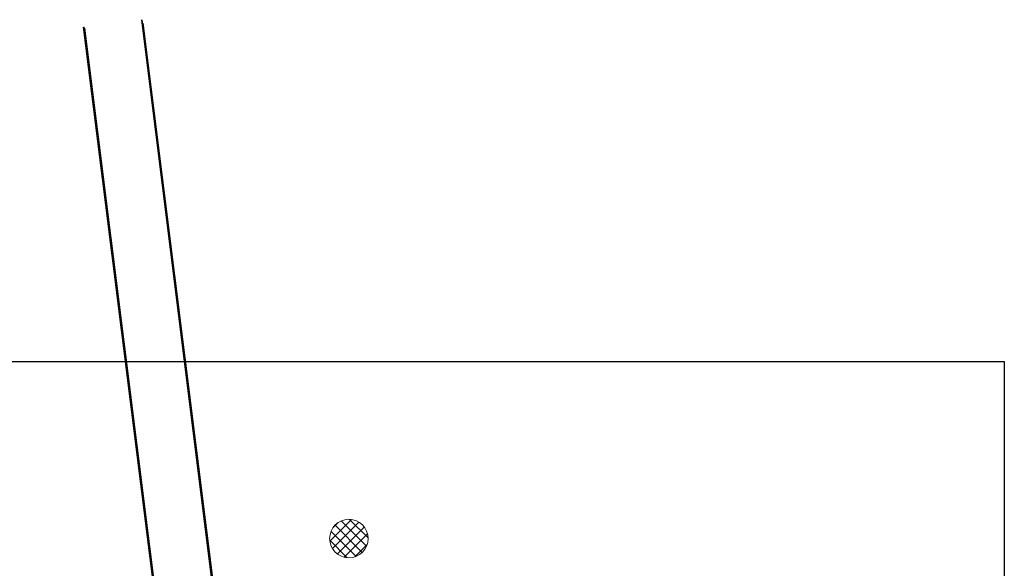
# Model space of a CAD drawing. Header units: centimetres. Extents: x -1589 to 108054, y -205274 to 31709.
# Tile 22 of 256: x 67126 to 108054, y -154470 to -131659. Entities that reach past the tile are written whole.
import ezdxf

# ---------------------------------------------------------------- set-up
doc = ezdxf.new("R2010")
doc.units = ezdxf.units.CM
doc.header["$LTSCALE"] = 0.01
doc.header["$MEASUREMENT"] = 0
doc.layers.add('2_ściany zewnętrzne.ISTN', color=7, linetype='Continuous')
doc.layers.add('A-DETL-GENF', color=7, linetype='Continuous', lineweight=18)
doc.layers.add('A-DETL-THIN', color=7, linetype='Continuous', lineweight=18)

msp = doc.modelspace()

# ---------------------------------------------------------------- hatches: boundary and pattern name
at = {"layer": 'A-DETL-GENF', "true_color": 0x0080ff}
h = msp.add_hatch(dxfattribs=at)
h.set_pattern_fill('FP_2', color=150, style=0, pattern_type=2)
h.set_pattern_definition([(45, (-45763.1, -200201.9), (-212.13203, 212.13203), []), (135, (-45763.1, -200201.9), (-212.13203, -212.13203), [])])
h.paths.add_polyline_path([(80859.06706, -154030.48616), (80958.7397, -154017.89458), (81056.04824, -153992.90999), (81149.45808, -153955.92642), (81237.49608, -153907.52712), (81318.77384, -153848.47537), (81392.00955, -153779.70246), (81456.04824, -153702.29298), (81509.87999, -153617.46772), (81552.65583, -153526.56442), (81583.70117, -153431.01669), (81602.52641, -153332.33136), (81608.83465, -153232.06478), (81602.52641, -153131.79819), (81583.70117, -153033.11287), (81552.65583, -152937.56514), (81509.87999, -152846.66184), (81456.04824, -152761.83658), (81392.00955, -152684.42709), (81318.77384, -152615.65418), (81237.49608, -152556.60244), (81149.45808, -152508.20314), (81056.04824, -152471.21956), (80958.7397, -152446.23498), (80859.06706, -152433.64339), (80758.60223, -152433.64339), (80658.92959, -152446.23498), (80561.62105, -152471.21956), (80468.21121, -152508.20314), (80380.17321, -152556.60244), (80298.89545, -152615.65418), (80225.65974, -152684.42709), (80161.62105, -152761.83658), (80107.7893, -152846.66184), (80065.01346, -152937.56514), (80033.96812, -153033.11287), (80015.14288, -153131.79819), (80008.83465, -153232.06478), (80015.14288, -153332.33136), (80033.96812, -153431.01669), (80065.01346, -153526.56442), (80107.7893, -153617.46772), (80161.62105, -153702.29298), (80225.65974, -153779.70246), (80298.89545, -153848.47537), (80380.17321, -153907.52712), (80468.21121, -153955.92642), (80561.62105, -153992.90999), (80658.92959, -154017.89458), (80758.60223, -154030.48616)])

# ---------------------------------------------------------------- linework, layer by layer
at = {"ltscale": 10}
for points in [[(18353.62342, -205273.97821), (18353.62342, -175573.97821), (18353.62342, -145873.97821), (108053.62342, -145873.97821)], [(108053.62342, -145873.97821), (108053.62342, -175573.97821), (108053.62342, -205273.97821), (18353.62342, -205273.97821)]]:
    msp.add_lwpolyline(points, dxfattribs=at)
at = {"layer": '2_ściany zewnętrzne.ISTN', "color": 8, "linetype": 'Continuous', "lineweight": 5, "ltscale": 10, "flags": 128}
for points in [[(72183.49441, -131663.93245), (76574.50672, -166712.3556)], [(76614.50672, -166709.85967), (72223.18413, -131658.95995)], [(69770.27563, -131966.31137), (74127.37928, -166742.66658)], [(69796.3492, -132012.36569), (74144.92418, -166718.72902)], [(74167.37928, -166740.17055), (69809.96533, -131961.33868)], [(74184.61385, -166713.75605), (69836.03887, -132007.39272)], [(72223.73063, -131809.05688), (76596.53325, -166708.78309)], [(76636.22291, -166703.81012), (72263.4203, -131804.08392)]]:
    msp.add_lwpolyline(points, dxfattribs=at)
at = {"layer": 'A-DETL-THIN'}
for start, end in [(0, 180), (180, 0)]:
    msp.add_arc((80808.83465, -153232.06478), 800, start, end, dxfattribs=at)

doc.saveas('drawing.dxf')
